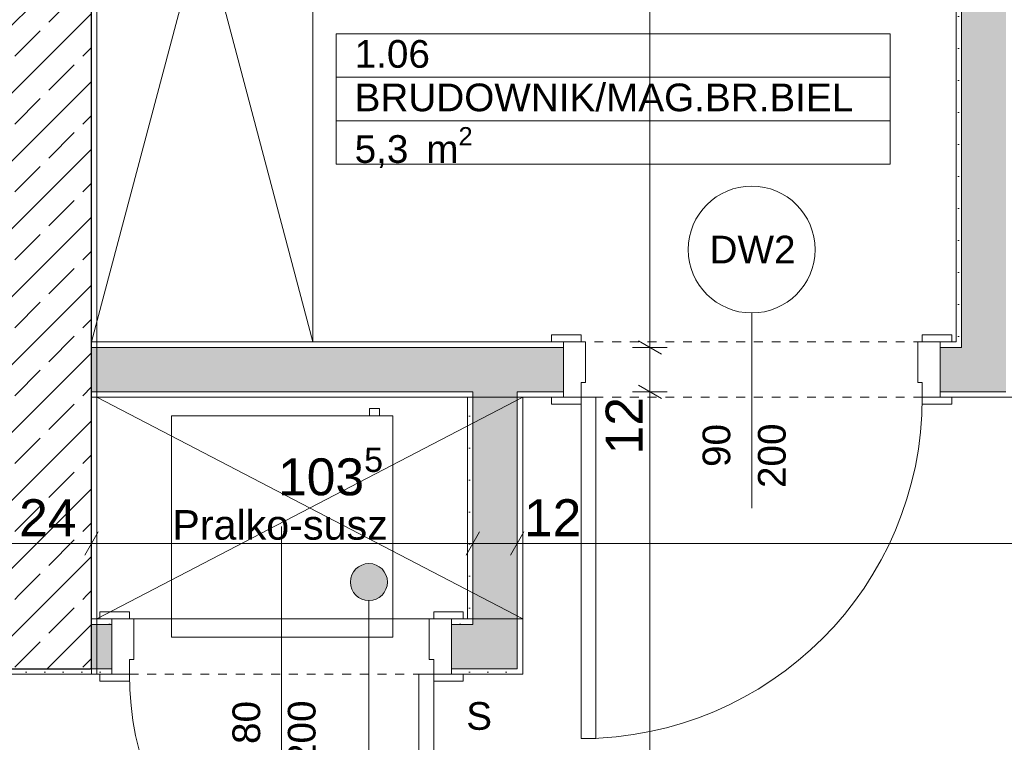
# Model space of a CAD drawing. Extents: x 100 to 2982, y 37 to 2050.
# Tile 82 of 135: x 1269 to 1536, y 1442 to 1637. Entities that reach past the tile are written whole.
import ezdxf
from ezdxf.xclip import XClip

# ---------------------------------------------------------------- set-up
doc = ezdxf.new("R2010")
doc.units = 0
doc.header["$MEASUREMENT"] = 0
doc.header["$XCLIPFRAME"] = 0
doc.linetypes.add('Przerywana', pattern=[24, 12, -12])
for name, color, linetype in [('210-A Pomieszczenia', 7, 'Continuous'), ('299-A Wymiary Opisy', 7, 'Continuous'), ('330-W Wyposażenie', 7, 'Continuous'), ('420-K Ściany', 7, 'Continuous'), ('820-G Rysunki Obrazki', 7, 'Continuous'), ('Drzwi ARCHICAD', 7, 'Continuous'), ('Nowe_330-W Wyposażenie', 7, 'Continuous'), ('Znaczniki drzwi ARCHICADa', 7, 'Continuous')]:
    doc.layers.add(name, color=color, linetype=linetype)
doc.styles.add('STYL_AUTOMATYCZNY_3', font='txt')
doc.styles.add('STYL_AUTOMATYCZNY_7', font='txt')
pattern_1 = [(0, (-18316.349, -206.5255), (0, 8.660254), [0, -5]), (0, (-18313.849, -202.195), (0, 8.660254), [0, -5])]
pattern_2 = [(45, (-18316.349, -206.526), (-9.192388, 9.192388), []), (45, (-18320.945, -201.929), (-9.192388, 9.192388), [9.75, -3.25])]

# ---------------------------------------------------------------- blocks, each defined once
blk = doc.blocks.new('Rysunek_1_1', base_point=(-18316.35, -206.53))
at = {"layer": '210-A Pomieszczenia', "linetype": 'Continuous', "lineweight": 13}
blk.add_hatch(color=1, dxfattribs=at).paths.add_polyline_path([(1358.96, 1484.98), (1359.34, 1483.07), (1360.42, 1481.45), (1362.04, 1480.36), (1363.96, 1479.98), (1365.87, 1480.36), (1367.49, 1481.45), (1368.57, 1483.07), (1368.96, 1484.98), (1368.57, 1486.9), (1367.49, 1488.52), (1365.87, 1489.6), (1363.96, 1489.98), (1362.04, 1489.6), (1360.42, 1488.52), (1359.34, 1486.9)])
at = {"layer": '420-K Ściany', "linetype": 'Continuous', "lineweight": 5}
h = blk.add_hatch(dxfattribs=at)
h.set_pattern_fill('Beton_zbrojony_0001', color=170, style=0, pattern_type=2)
h.set_pattern_definition(pattern_2)
h.paths.add_polyline_path([(1288.8, 1481.51), (1288.8, 1801.51), (1264.8, 1801.51), (1264.8, 1481.73), (1265.06, 1481.51)])
h = blk.add_hatch(dxfattribs=at)
h.set_pattern_fill('Tynk_0001', color=180, style=0, pattern_type=2)
h.set_pattern_definition(pattern_1)
h.paths.add_polyline_path([(1290.3, 1461.51), (1290.3, 1801.51), (1288.8, 1801.51), (1288.8, 1461.51)])
h = blk.add_hatch(dxfattribs=at)
h.set_pattern_fill('Tynk_0001', color=180, style=0, pattern_type=2)
h.set_pattern_definition(pattern_1)
h.paths.add_polyline_path([(1524.45, 1550.01), (1524.45, 1776.01), (1522.95, 1776.01), (1522.95, 1550.01)])
at = {"layer": '420-K Ściany', "linetype": 'Continuous', "lineweight": 13}
for points in [[(1524.45, 1776.01), (1524.45, 1548.51), (1536.45, 1548.51), (1536.45, 1776.01)], [(1392.13, 1548.51), (1288.8, 1548.51), (1288.8, 1536.51), (1392.13, 1536.51)], [(1404.13, 1548.51), (1392.13, 1548.51), (1392.13, 1536.51), (1404.13, 1536.51)], [(1404.13, 1536.51), (1416.63, 1536.51), (1416.63, 1548.51), (1404.13, 1548.51)], [(1518.63, 1536.51), (1522.95, 1536.51), (1522.95, 1548.51), (1518.63, 1548.51)], [(1522.95, 1548.51), (1522.95, 1536.51), (1524.45, 1536.51), (1524.45, 1548.51)], [(1536.45, 1548.51), (1524.45, 1536.51), (1536.45, 1536.51)], [(1536.45, 1548.51), (1524.45, 1548.51), (1524.45, 1536.51)], [(1404.13, 1536.51), (1392.13, 1536.51), (1392.13, 1535.01), (1404.13, 1535.01)], [(1404.13, 1473.51), (1404.13, 1535.01), (1392.13, 1535.01), (1392.13, 1473.51)], [(1288.8, 1473.51), (1288.8, 1461.51), (1294.3, 1461.51), (1294.3, 1473.51)], [(1386.3, 1473.51), (1386.3, 1461.51), (1392.13, 1461.51), (1392.13, 1473.51)], [(1392.13, 1473.51), (1404.13, 1461.51), (1404.13, 1473.51)], [(1392.13, 1461.51), (1404.13, 1461.51), (1392.13, 1473.51)]]:
    blk.add_hatch(color=62, dxfattribs=at).paths.add_polyline_path(points)
at = {"layer": '420-K Ściany', "linetype": 'Continuous', "lineweight": 5}
h = blk.add_hatch(dxfattribs=at)
h.set_pattern_fill('Tynk_0001', color=180, style=0, pattern_type=2)
h.set_pattern_definition(pattern_1)
h.paths.add_polyline_path([(1288.8, 1550.01), (1288.8, 1548.51), (1416.63, 1548.51), (1416.63, 1550.01)])
h = blk.add_hatch(dxfattribs=at)
h.set_pattern_fill('Tynk_0001', color=180, style=0, pattern_type=2)
h.set_pattern_definition(pattern_1)
h.paths.add_polyline_path([(1518.63, 1550.01), (1518.63, 1548.51), (1522.95, 1548.51), (1522.95, 1550.01)])
h = blk.add_hatch(dxfattribs=at)
h.set_pattern_fill('Tynk_0001', color=180, style=0, pattern_type=2)
h.set_pattern_definition(pattern_1)
h.paths.add_polyline_path([(1522.95, 1550.01), (1522.95, 1548.51), (1524.45, 1548.51), (1524.45, 1550.01)])
h = blk.add_hatch(dxfattribs=at)
h.set_pattern_fill('Tynk_0001', color=180, style=0, pattern_type=2)
h.set_pattern_definition(pattern_1)
h.paths.add_polyline_path([(1390.63, 1536.51), (1288.8, 1536.51), (1288.8, 1535.01), (1390.63, 1535.01)])
h = blk.add_hatch(dxfattribs=at)
h.set_pattern_fill('Tynk_0001', color=180, style=0, pattern_type=2)
h.set_pattern_definition(pattern_1)
h.paths.add_polyline_path([(1392.13, 1536.51), (1390.63, 1536.51), (1390.63, 1535.01), (1392.13, 1535.01)])
h = blk.add_hatch(dxfattribs=at)
h.set_pattern_fill('Tynk_0001', color=180, style=0, pattern_type=2)
h.set_pattern_definition(pattern_1)
h.paths.add_polyline_path([(1405.63, 1536.51), (1404.13, 1536.51), (1404.13, 1535.01), (1405.63, 1535.01)])
h = blk.add_hatch(dxfattribs=at)
h.set_pattern_fill('Tynk_0001', color=180, style=0, pattern_type=2)
h.set_pattern_definition(pattern_1)
h.paths.add_polyline_path([(1416.63, 1536.51), (1405.63, 1536.51), (1405.63, 1535.01), (1416.63, 1535.01)])
h = blk.add_hatch(dxfattribs=at)
h.set_pattern_fill('Tynk_0001', color=180, style=0, pattern_type=2)
h.set_pattern_definition(pattern_1)
h.paths.add_polyline_path([(1522.95, 1536.51), (1518.63, 1536.51), (1518.63, 1535.01), (1522.95, 1535.01)])
h = blk.add_hatch(dxfattribs=at)
h.set_pattern_fill('Tynk_0001', color=180, style=0, pattern_type=2)
h.set_pattern_definition(pattern_1)
h.paths.add_polyline_path([(1522.95, 1535.01), (1524.45, 1535.01), (1524.45, 1536.51)])
h = blk.add_hatch(dxfattribs=at)
h.set_pattern_fill('Tynk_0001', color=180, style=0, pattern_type=2)
h.set_pattern_definition(pattern_1)
h.paths.add_polyline_path([(1524.45, 1536.51), (1522.95, 1536.51), (1522.95, 1535.01)])
h = blk.add_hatch(dxfattribs=at)
h.set_pattern_fill('Tynk_0001', color=180, style=0, pattern_type=2)
h.set_pattern_definition(pattern_1)
h.paths.add_polyline_path([(1548.95, 1536.51), (1524.45, 1536.51), (1524.45, 1535.01), (1548.95, 1535.01)])
h = blk.add_hatch(dxfattribs=at)
h.set_pattern_fill('Tynk_0001', color=180, style=0, pattern_type=2)
h.set_pattern_definition(pattern_1)
h.paths.add_polyline_path([(1392.13, 1475.01), (1392.13, 1535.01), (1390.63, 1535.01), (1390.63, 1475.01)])
h = blk.add_hatch(dxfattribs=at)
h.set_pattern_fill('Tynk_0001', color=180, style=0, pattern_type=2)
h.set_pattern_definition(pattern_1)
h.paths.add_polyline_path([(1405.63, 1535.01), (1404.13, 1535.01), (1404.13, 1461.51), (1405.63, 1461.51)])
h = blk.add_hatch(dxfattribs=at)
h.set_pattern_fill('Beton_zbrojony_0001', color=170, style=0, pattern_type=2)
h.set_pattern_definition(pattern_2)
h.paths.add_polyline_path([(1264.8, 1461.51), (1288.54, 1461.51), (1265.06, 1481.51), (1264.8, 1481.51)])
h = blk.add_hatch(dxfattribs=at)
h.set_pattern_fill('Beton_zbrojony_0001', color=170, style=0, pattern_type=2)
h.set_pattern_definition(pattern_2)
h.paths.add_polyline_path([(1265.06, 1481.51), (1288.54, 1461.51), (1288.8, 1461.51), (1288.8, 1481.51)])
h = blk.add_hatch(dxfattribs=at)
h.set_pattern_fill('Tynk_0001', color=180, style=0, pattern_type=2)
h.set_pattern_definition(pattern_1)
h.paths.add_polyline_path([(1288.8, 1475.01), (1288.8, 1473.51), (1294.3, 1473.51), (1294.3, 1475.01)])
h = blk.add_hatch(dxfattribs=at)
h.set_pattern_fill('Tynk_0001', color=180, style=0, pattern_type=2)
h.set_pattern_definition(pattern_1)
h.paths.add_polyline_path([(1386.3, 1475.01), (1386.3, 1473.51), (1390.63, 1473.51), (1390.63, 1475.01)])
h = blk.add_hatch(dxfattribs=at)
h.set_pattern_fill('Tynk_0001', color=180, style=0, pattern_type=2)
h.set_pattern_definition(pattern_1)
h.paths.add_polyline_path([(1390.63, 1475.01), (1392.13, 1473.51), (1392.13, 1475.01)])
h = blk.add_hatch(dxfattribs=at)
h.set_pattern_fill('Tynk_0001', color=180, style=0, pattern_type=2)
h.set_pattern_definition(pattern_1)
h.paths.add_polyline_path([(1390.63, 1473.51), (1392.13, 1473.51), (1390.63, 1475.01)])
h = blk.add_hatch(dxfattribs=at)
h.set_pattern_fill('Tynk_0001', color=180, style=0, pattern_type=2)
h.set_pattern_definition(pattern_1)
h.paths.add_polyline_path([(1252.3, 1460.01), (1288.8, 1460.01), (1288.8, 1461.29), (1288.54, 1461.51), (1252.3, 1461.51)])
h = blk.add_hatch(dxfattribs=at)
h.set_pattern_fill('Tynk_0001', color=180, style=0, pattern_type=2)
h.set_pattern_definition(pattern_1)
h.paths.add_polyline_path([(1288.54, 1461.51), (1288.8, 1461.29), (1288.8, 1461.51)])
h = blk.add_hatch(dxfattribs=at)
h.set_pattern_fill('Tynk_0001', color=180, style=0, pattern_type=2)
h.set_pattern_definition(pattern_1)
h.paths.add_polyline_path([(1288.8, 1461.29), (1290.3, 1460.01), (1290.3, 1461.51), (1288.8, 1461.51)])
h = blk.add_hatch(dxfattribs=at)
h.set_pattern_fill('Tynk_0001', color=180, style=0, pattern_type=2)
h.set_pattern_definition(pattern_1)
h.paths.add_polyline_path([(1294.3, 1461.51), (1288.8, 1461.51), (1288.8, 1460.01), (1294.3, 1460.01)])
h = blk.add_hatch(dxfattribs=at)
h.set_pattern_fill('Tynk_0001', color=180, style=0, pattern_type=2)
h.set_pattern_definition(pattern_1)
h.paths.add_polyline_path([(1386.3, 1460.01), (1404.13, 1460.01), (1404.13, 1461.51), (1386.3, 1461.51)])
h = blk.add_hatch(dxfattribs=at)
h.set_pattern_fill('Tynk_0001', color=180, style=0, pattern_type=2)
h.set_pattern_definition(pattern_1)
h.paths.add_polyline_path([(1405.63, 1461.51), (1404.13, 1461.51), (1405.63, 1460.01)])
h = blk.add_hatch(dxfattribs=at)
h.set_pattern_fill('Tynk_0001', color=180, style=0, pattern_type=2)
h.set_pattern_definition(pattern_1)
h.paths.add_polyline_path([(1404.13, 1461.51), (1404.13, 1460.01), (1405.63, 1460.01)])
h = blk.add_hatch(dxfattribs=at)
h.set_pattern_fill('Tynk_0001', color=180, style=0, pattern_type=2)
h.set_pattern_definition(pattern_1)
h.paths.add_polyline_path([(1288.8, 1461.29), (1288.8, 1460.01), (1290.3, 1460.01)])
at = {"layer": '210-A Pomieszczenia', "color": 6, "linetype": 'Continuous', "lineweight": 13, "ltscale": 0.2}
for p, q in [((1355.08, 1633.46), (1505.08, 1633.46)), ((1355.08, 1621.67), (1355.08, 1633.46)), ((1505.08, 1633.46), (1505.08, 1621.67)), ((1505.08, 1621.67), (1355.08, 1621.67)), ((1355.08, 1621.67), (1505.08, 1621.67)), ((1355.08, 1609.89), (1355.08, 1621.67)), ((1505.08, 1621.67), (1505.08, 1609.89)), ((1505.08, 1609.89), (1355.08, 1609.89)), ((1355.08, 1609.89), (1505.08, 1609.89)), ((1355.08, 1598.1), (1355.08, 1609.89)), ((1505.08, 1609.89), (1505.08, 1598.1)), ((1505.08, 1598.1), (1355.08, 1598.1)), ((1363.96, 1405.68), (1363.96, 1479.98))]:
    blk.add_line(p, q, dxfattribs=at)
at = {"layer": '210-A Pomieszczenia', "color": 1, "linetype": 'Continuous', "lineweight": 13, "ltscale": 0.2}
blk.add_circle((1363.96, 1484.98), 5, dxfattribs=at)
at = {"layer": '299-A Wymiary Opisy', "color": 85, "linetype": 'Continuous', "lineweight": 13, "ltscale": 0.2}
for p, q in [((1440.06, 1548.51), (1440.06, 1777.51)), ((1444.74, 1548.51), (1435.37, 1548.51)), ((1440.06, 1536.51), (1440.06, 1548.51)), ((1444.74, 1536.51), (1435.37, 1536.51)), ((1440.06, 1204.51), (1440.06, 1536.51)), ((1288.8, 1490.72), (1288.8, 1500.09)), ((1392.13, 1490.72), (1392.13, 1500.09)), ((1404.13, 1490.72), (1404.13, 1500.09)), ((1264.8, 1495.4), (1288.8, 1495.4)), ((1288.8, 1495.4), (1392.13, 1495.4)), ((1392.13, 1495.4), (1404.13, 1495.4)), ((1404.13, 1495.4), (1724.34, 1495.4))]:
    blk.add_line(p, q, dxfattribs=at)
at = {"layer": '299-A Wymiary Opisy', "color": 45, "linetype": 'Continuous', "lineweight": 15, "ltscale": 0.2}
for p, q in [((1436.93, 1550.31), (1443.18, 1546.7)), ((1436.93, 1538.31), (1443.18, 1534.7)), ((1290.61, 1498.53), (1287, 1492.28)), ((1393.93, 1498.53), (1390.32, 1492.28)), ((1405.93, 1498.53), (1402.32, 1492.28))]:
    blk.add_line(p, q, dxfattribs=at)
at = {"layer": '330-W Wyposażenie', "color": 4, "linetype": 'Continuous', "lineweight": 13, "ltscale": 0.2, "flags": 128}
for points in [[(1366.81, 1530.01), (1364.11, 1530.01), (1364.11, 1532.01), (1366.81, 1532.01)], [(1366.81, 1530.01), (1364.11, 1530.01), (1364.11, 1532.01), (1366.81, 1532.01)], [(1370.46, 1530.01), (1370.46, 1470.01), (1310.46, 1470.01), (1310.46, 1530.01)]]:
    blk.add_lwpolyline(points, close=True, dxfattribs=at)
at = {"layer": '420-K Ściany', "color": 27, "linetype": 'Continuous', "lineweight": 25, "ltscale": 0.2}
for p, q in [((1288.8, 1481.51), (1288.8, 1801.51)), ((1288.8, 1461.51), (1288.8, 1481.51)), ((1264.8, 1461.51), (1288.54, 1461.51)), ((1264.8, 1461.51), (1288.54, 1461.51)), ((1288.8, 1461.51), (1288.54, 1461.51)), ((1288.8, 1461.51), (1288.54, 1461.51))]:
    blk.add_line(p, q, dxfattribs=at)
at = {"layer": '420-K Ściany', "color": 67, "linetype": 'Continuous', "lineweight": 13, "ltscale": 0.2}
for p, q in [((1524.45, 1776.01), (1524.45, 1548.51)), ((1392.13, 1548.51), (1288.8, 1548.51)), ((1404.13, 1548.51), (1392.13, 1548.51)), ((1416.63, 1548.51), (1404.13, 1548.51)), ((1522.95, 1548.51), (1518.63, 1548.51)), ((1524.45, 1548.51), (1522.95, 1548.51)), ((1524.45, 1548.51), (1522.95, 1548.51)), ((1288.8, 1536.51), (1392.13, 1536.51)), ((1392.13, 1536.51), (1392.13, 1535.01)), ((1392.13, 1536.51), (1392.13, 1535.01)), ((1404.13, 1535.01), (1404.13, 1536.51)), ((1404.13, 1536.51), (1416.63, 1536.51)), ((1404.13, 1535.01), (1404.13, 1536.51)), ((1518.63, 1536.51), (1522.95, 1536.51)), ((1522.95, 1536.51), (1524.45, 1536.51)), ((1522.95, 1536.51), (1524.45, 1536.51)), ((1524.45, 1536.51), (1536.45, 1536.51)), ((1392.13, 1535.01), (1392.13, 1475.01)), ((1404.13, 1473.51), (1404.13, 1535.01)), ((1392.13, 1473.51), (1392.13, 1475.01)), ((1392.13, 1473.51), (1392.13, 1475.01)), ((1294.3, 1473.51), (1288.8, 1473.51)), ((1392.13, 1473.51), (1386.3, 1473.51)), ((1404.13, 1461.51), (1404.13, 1473.51)), ((1404.13, 1461.51), (1404.13, 1473.51)), ((1288.8, 1461.51), (1294.3, 1461.51)), ((1386.3, 1461.51), (1392.13, 1461.51)), ((1392.13, 1461.51), (1404.13, 1461.51))]:
    blk.add_line(p, q, dxfattribs=at)
at = {"layer": '420-K Ściany', "color": 47, "linetype": 'Continuous', "lineweight": 15, "ltscale": 0.2}
for p, q in [((1416.63, 1550.01), (1413.43, 1550.01)), ((1416.63, 1548.51), (1416.63, 1550.01)), ((1518.63, 1550.01), (1521.83, 1550.01)), ((1518.63, 1548.51), (1518.63, 1550.01)), ((1416.63, 1536.51), (1416.63, 1548.51)), ((1518.63, 1536.51), (1518.63, 1548.51)), ((1416.63, 1535.01), (1416.63, 1536.51)), ((1518.63, 1535.01), (1518.63, 1536.51)), ((1416.63, 1535.01), (1413.43, 1535.01)), ((1518.63, 1535.01), (1521.83, 1535.01)), ((1294.3, 1475.01), (1291.1, 1475.01)), ((1294.3, 1473.51), (1294.3, 1475.01)), ((1386.3, 1475.01), (1389.5, 1475.01)), ((1386.3, 1473.51), (1386.3, 1475.01)), ((1294.3, 1461.51), (1294.3, 1473.51)), ((1386.3, 1461.51), (1386.3, 1473.51)), ((1294.3, 1460.01), (1294.3, 1461.51)), ((1386.3, 1460.01), (1386.3, 1461.51)), ((1294.3, 1460.01), (1291.1, 1460.01)), ((1386.3, 1460.01), (1389.5, 1460.01))]:
    blk.add_line(p, q, dxfattribs=at)
at = {"layer": '420-K Ściany', "color": 47, "linetype": 'Continuous', "lineweight": 15, "ltscale": 0.2, "flags": 128}
for points in [[(1290.3, 1460.01), (1290.3, 1801.51)], [(1522.95, 1776.01), (1522.95, 1550.01)], [(1416.63, 1550.01), (1288.8, 1550.01)], [(1288.8, 1550.01), (1288.8, 1535.01)], [(1522.95, 1550.01), (1518.63, 1550.01)], [(1288.8, 1535.01), (1390.63, 1535.01)], [(1390.63, 1535.01), (1390.63, 1475.01)], [(1405.63, 1535.01), (1416.63, 1535.01)], [(1405.63, 1461.51), (1405.63, 1535.01)], [(1518.63, 1535.01), (1522.95, 1535.01)], [(1522.95, 1535.01), (1548.95, 1535.01)], [(1294.3, 1475.01), (1288.8, 1475.01)], [(1288.8, 1473.51), (1288.8, 1475.01)], [(1390.63, 1475.01), (1386.3, 1475.01)], [(1288.8, 1461.51), (1288.8, 1473.51)], [(1288.8, 1460.01), (1288.8, 1461.51)], [(1405.63, 1460.01), (1405.63, 1461.51)], [(1252.3, 1460.01), (1288.8, 1460.01)], [(1290.3, 1460.01), (1288.8, 1460.01)], [(1288.8, 1460.01), (1294.3, 1460.01)], [(1386.3, 1460.01), (1405.63, 1460.01)]]:
    blk.add_lwpolyline(points, dxfattribs=at)
at = {"layer": 'Drzwi ARCHICAD', "color": 3, "linetype": 'Continuous', "lineweight": 13, "ltscale": 0.2}
for p, q in [((1413.43, 1550.01), (1413.43, 1551.91)), ((1413.43, 1551.91), (1421.43, 1551.91)), ((1421.43, 1550.01), (1413.43, 1550.01)), ((1421.43, 1551.91), (1421.43, 1550.01)), ((1513.83, 1551.91), (1521.83, 1551.91)), ((1513.83, 1550.01), (1513.83, 1551.91)), ((1521.83, 1550.01), (1513.83, 1550.01)), ((1521.83, 1551.91), (1521.83, 1550.01)), ((1413.43, 1533.11), (1413.43, 1535.01)), ((1413.43, 1535.01), (1421.43, 1535.01)), ((1421.43, 1535.01), (1421.43, 1533.11)), ((1421.43, 1442.61), (1421.43, 1535.01)), ((1421.43, 1535.01), (1425.43, 1535.01)), ((1425.43, 1535.01), (1425.43, 1442.61)), ((1513.83, 1535.01), (1521.83, 1535.01)), ((1513.83, 1533.11), (1513.83, 1535.01)), ((1521.83, 1535.01), (1521.83, 1533.11)), ((1421.43, 1533.11), (1413.43, 1533.11)), ((1521.83, 1533.11), (1513.83, 1533.11)), ((1299.1, 1476.91), (1291.1, 1476.91)), ((1291.1, 1476.91), (1291.1, 1475.01)), ((1291.1, 1475.01), (1299.1, 1475.01)), ((1299.1, 1475.01), (1299.1, 1476.91)), ((1389.5, 1476.91), (1381.5, 1476.91)), ((1381.5, 1476.91), (1381.5, 1475.01)), ((1381.5, 1475.01), (1389.5, 1475.01)), ((1389.5, 1475.01), (1389.5, 1476.91)), ((1299.1, 1460.01), (1291.1, 1460.01)), ((1291.1, 1460.01), (1291.1, 1458.11)), ((1299.1, 1458.11), (1299.1, 1460.01)), ((1381.5, 1460.01), (1377.5, 1460.01)), ((1377.5, 1460.01), (1377.5, 1377.61)), ((1389.5, 1460.01), (1381.5, 1460.01)), ((1381.5, 1460.01), (1381.5, 1458.11)), ((1381.5, 1377.61), (1381.5, 1460.01)), ((1389.5, 1458.11), (1389.5, 1460.01)), ((1291.1, 1458.11), (1299.1, 1458.11)), ((1381.5, 1458.11), (1389.5, 1458.11)), ((1425.43, 1442.61), (1421.43, 1442.61))]:
    blk.add_line(p, q, dxfattribs=at)
at = {"layer": 'Drzwi ARCHICAD', "color": 47, "linetype": 'Continuous', "lineweight": 15, "ltscale": 0.2}
for p, q in [((1416.63, 1550.01), (1413.43, 1550.01)), ((1416.63, 1550.01), (1413.43, 1550.01)), ((1416.63, 1548.51), (1416.63, 1550.01)), ((1416.63, 1548.51), (1416.63, 1550.01)), ((1518.63, 1548.51), (1518.63, 1550.01)), ((1518.63, 1548.51), (1518.63, 1550.01)), ((1518.63, 1550.01), (1521.83, 1550.01)), ((1518.63, 1550.01), (1521.83, 1550.01)), ((1416.63, 1536.51), (1416.63, 1548.51)), ((1416.63, 1536.51), (1416.63, 1548.51)), ((1518.63, 1536.51), (1518.63, 1548.51)), ((1518.63, 1536.51), (1518.63, 1548.51)), ((1416.63, 1535.01), (1416.63, 1536.51)), ((1416.63, 1535.01), (1416.63, 1536.51)), ((1518.63, 1535.01), (1518.63, 1536.51)), ((1518.63, 1535.01), (1518.63, 1536.51)), ((1416.63, 1535.01), (1413.43, 1535.01)), ((1416.63, 1535.01), (1413.43, 1535.01)), ((1518.63, 1535.01), (1521.83, 1535.01)), ((1518.63, 1535.01), (1521.83, 1535.01)), ((1294.3, 1475.01), (1291.1, 1475.01)), ((1294.3, 1475.01), (1291.1, 1475.01)), ((1294.3, 1473.51), (1294.3, 1475.01)), ((1294.3, 1473.51), (1294.3, 1475.01)), ((1386.3, 1473.51), (1386.3, 1475.01)), ((1386.3, 1473.51), (1386.3, 1475.01)), ((1386.3, 1475.01), (1389.5, 1475.01)), ((1386.3, 1475.01), (1389.5, 1475.01)), ((1294.3, 1461.51), (1294.3, 1473.51)), ((1294.3, 1461.51), (1294.3, 1473.51)), ((1386.3, 1461.51), (1386.3, 1473.51)), ((1386.3, 1461.51), (1386.3, 1473.51)), ((1294.3, 1460.01), (1294.3, 1461.51)), ((1294.3, 1460.01), (1294.3, 1461.51)), ((1386.3, 1460.01), (1386.3, 1461.51)), ((1386.3, 1460.01), (1386.3, 1461.51)), ((1294.3, 1460.01), (1291.1, 1460.01)), ((1294.3, 1460.01), (1291.1, 1460.01)), ((1386.3, 1460.01), (1389.5, 1460.01)), ((1386.3, 1460.01), (1389.5, 1460.01))]:
    blk.add_line(p, q, dxfattribs=at)
at = {"layer": 'Drzwi ARCHICAD', "color": 3, "linetype": 'Przerywana', "lineweight": 13, "ltscale": 0.2}
for p, q in [((1518.63, 1550.01), (1416.63, 1550.01)), ((1518.63, 1535.01), (1416.63, 1535.01)), ((1294.3, 1475.01), (1386.3, 1475.01)), ((1294.3, 1460.01), (1386.3, 1460.01))]:
    blk.add_line(p, q, dxfattribs=at)
at = {"layer": 'Drzwi ARCHICAD', "color": 23, "linetype": 'Continuous', "lineweight": 15, "ltscale": 0.2}
for p, q in [((1416.63, 1550.01), (1416.63, 1535.01)), ((1422.63, 1550.01), (1416.63, 1550.01)), ((1422.63, 1539.01), (1422.63, 1550.01)), ((1512.63, 1550.01), (1512.63, 1539.01)), ((1518.63, 1550.01), (1512.63, 1550.01)), ((1518.63, 1535.01), (1518.63, 1550.01)), ((1421.43, 1535.01), (1421.43, 1539.01)), ((1421.43, 1539.01), (1422.63, 1539.01)), ((1512.63, 1539.01), (1513.83, 1539.01)), ((1513.83, 1539.01), (1513.83, 1535.01)), ((1416.63, 1535.01), (1421.43, 1535.01)), ((1513.83, 1535.01), (1518.63, 1535.01)), ((1294.3, 1460.01), (1294.3, 1475.01)), ((1294.3, 1475.01), (1300.3, 1475.01)), ((1300.3, 1475.01), (1300.3, 1464.01)), ((1380.3, 1464.01), (1380.3, 1475.01)), ((1380.3, 1475.01), (1386.3, 1475.01)), ((1386.3, 1475.01), (1386.3, 1460.01)), ((1300.3, 1464.01), (1299.1, 1464.01)), ((1299.1, 1464.01), (1299.1, 1460.01)), ((1381.5, 1464.01), (1380.3, 1464.01)), ((1381.5, 1460.01), (1381.5, 1464.01)), ((1299.1, 1460.01), (1294.3, 1460.01)), ((1386.3, 1460.01), (1381.5, 1460.01))]:
    blk.add_line(p, q, dxfattribs=at)
at = {"layer": 'Drzwi ARCHICAD', "color": 3, "linetype": 'Continuous', "lineweight": 13, "ltscale": 0.2}
for centre, radius, start, end in [((1421.43, 1535.01), 92.4, 270, 0), ((1381.5, 1460.01), 82.4, 180, 270)]:
    blk.add_arc(centre, radius, start, end, dxfattribs=at)
at = {"layer": 'Nowe_330-W Wyposażenie', "color": 4, "linetype": 'Continuous', "lineweight": 13, "ltscale": 0.2}
for p, q in [((1348.8, 1550.01), (1288.8, 1776.01)), ((1348.8, 1776.01), (1288.8, 1550.01)), ((1290.3, 1475.01), (1405.63, 1535.01)), ((1405.63, 1475.01), (1290.3, 1535.01))]:
    blk.add_line(p, q, dxfattribs=at)
at = {"layer": 'Nowe_330-W Wyposażenie', "color": 4, "linetype": 'Continuous', "lineweight": 13, "ltscale": 0.2, "flags": 128}
for points in [[(1348.8, 1776.01), (1348.8, 1550.01), (1288.8, 1550.01), (1288.8, 1776.01)], [(1405.63, 1475.01), (1290.3, 1475.01), (1290.3, 1535.01), (1405.63, 1535.01)]]:
    blk.add_lwpolyline(points, close=True, dxfattribs=at)
at = {"layer": 'Znaczniki drzwi ARCHICADa', "color": 45, "linetype": 'Continuous', "lineweight": 15, "ltscale": 0.2}
for p, q in [((1467.63, 1557.83), (1467.63, 1505.01)), ((1340.3, 1500.01), (1340.3, 1430.01))]:
    blk.add_line(p, q, dxfattribs=at)
at = {"layer": 'Znaczniki drzwi ARCHICADa', "color": 2, "linetype": 'Continuous', "lineweight": 13, "ltscale": 0.2, "flags": 128}
blk.add_lwpolyline([(1484.8, 1575.01, 1), (1450.45, 1575.01, 1)], format="xyb", close=True, dxfattribs=at)
at = {"layer": '210-A Pomieszczenia', "color": 6, "linetype": 'Continuous', "lineweight": 13, "char_height": 7.5, "attachment_point": 1}
for s, insert, style in [('\\A1;{\\pql;\\pt0,25;\\fArial|b0|i0|c238|p38;1.06\\fArial|b0|i0|c238|p38;\\A1{\\H.66x;\\S^  ;}\\fArial|b0|i0|c238|p38;\\fArial|b0|i0|c238|p38;\\A1{\\H.66x;\\S^  ;}}', (1360.08, 1631.74), 'STYL_AUTOMATYCZNY_3'), ('\\A1;{\\pql;\\pt0,230;\\fArial|b0|i0|c0|p38;BRUDOWNIK/MAG.BR.BIEL\\fArial|b0|i0|c0|p38;\\A1{\\H.66x;\\S^  ;}\\fArial|b0|i0|c0|p38;\\fArial|b0|i0|c0|p38;\\A1{\\H.66x;\\S^  ;}}', (1360.08, 1619.96), 'STYL_AUTOMATYCZNY_7'), ('\\A1;{\\pql;\\pt0,25;\\fArial|b0|i0|c238|p38;5,3\\fArial|b0|i0|c238|p38;\\A1{\\H.66x;\\S^  ;}\\fArial|b0|i0|c238|p38; m\\fArial|b0|i0|c238|p38;\\A1{\\H.66x;\\S2^  ;}}', (1360.08, 1608.17), 'STYL_AUTOMATYCZNY_3')]:
    blk.add_mtext(s, dxfattribs=dict(at, insert=insert, style=style))
at = {"layer": '299-A Wymiary Opisy', "color": 46, "linetype": 'Continuous', "lineweight": 15, "insert": (1339.34, 1505.55), "char_height": 10, "attachment_point": 7, "style": 'STYL_AUTOMATYCZNY_3'}
blk.add_mtext('\\A1;{\\pql;\\fArial|b0|i0|c238|p38;103\\fArial|b0|i0|c238|p38;\\A1{\\H.66x;\\S5^  ;}}', dxfattribs=at)
at = {"layer": '299-A Wymiary Opisy', "color": 46, "linetype": 'Continuous', "lineweight": 15, "insert": (1438.06, 1519.53), "char_height": 10, "width": 15.1772, "attachment_point": 7, "rotation": 90, "style": 'STYL_AUTOMATYCZNY_7'}
blk.add_mtext('\\A1;{\\pql;\\fArial|b0|i0|c0|p38;12}', dxfattribs=at)
at = {"layer": '299-A Wymiary Opisy', "color": 46, "linetype": 'Continuous', "lineweight": 15, "char_height": 10, "width": 15.1772, "attachment_point": 7, "style": 'STYL_AUTOMATYCZNY_7'}
for s, insert in [('\\A1;{\\pql;\\fArial|b0|i0|c0|p38;24}', (1269.21, 1497.4)), ('\\A1;{\\pql;\\fArial|b0|i0|c0|p38;12}', (1405.93, 1497.4))]:
    blk.add_mtext(s, dxfattribs=dict(at, insert=insert))
at = {"layer": '330-W Wyposażenie', "color": 86, "linetype": 'Continuous', "lineweight": 13, "insert": (1369.06, 1500.4), "char_height": 8, "attachment_point": 6, "style": 'STYL_AUTOMATYCZNY_3'}
blk.add_mtext('\\A1;{\\pqr;\\fArial|b0|i0|c238|p38;Pralko-susz}', dxfattribs=at)
at = {"layer": 'Znaczniki drzwi ARCHICADa', "color": 7, "linetype": 'Continuous', "lineweight": 13, "char_height": 7.5, "attachment_point": 7, "style": 'STYL_AUTOMATYCZNY_3'}
for s, insert in [('\\A1;{\\pql;\\pt0;\\fArial|b0|i0|c238|p38;DW2\\fArial|b0|i0|c238|p38;\\fArial|b0|i0|c238|p38;\\fArial|b0|i0|c238|p38;}', (1456.21, 1571.26)), ('\\A1;{\\pql;\\pt0;\\fArial|b0|i0|c238|p38;S\\fArial|b0|i0|c238|p38;\\fArial|b0|i0|c238|p38;\\fArial|b0|i0|c238|p38;}', (1390.3, 1444.86))]:
    blk.add_mtext(s, dxfattribs=dict(at, insert=insert))
at = {"layer": 'Znaczniki drzwi ARCHICADa', "color": 7, "linetype": 'Continuous', "lineweight": 13, "char_height": 7.5, "attachment_point": 7, "rotation": 90, "style": 'STYL_AUTOMATYCZNY_3'}
for s, insert in [('\\A1;{\\pql;\\pt0;\\fArial|b0|i0|c238|p38;90\\fArial|b0|i0|c238|p38;\\A1{\\H.66x;\\S^  ;}\\fArial|b0|i0|c238|p38;\\fArial|b0|i0|c238|p38;}', (1464, 1516.13)), ('\\A1;{\\pql;\\pt0;\\fArial|b0|i0|c238|p38;200\\fArial|b0|i0|c238|p38;\\A1{\\H.66x;\\S^  ;}\\fArial|b0|i0|c238|p38;\\fArial|b0|i0|c238|p38;}', (1479, 1510.43)), ('\\A1;{\\pql;\\pt0;\\fArial|b0|i0|c238|p38;80\\fArial|b0|i0|c238|p38;\\A1{\\H.66x;\\S^  ;}\\fArial|b0|i0|c238|p38;\\fArial|b0|i0|c238|p38;}', (1336.68, 1441.13)), ('\\A1;{\\pql;\\pt0;\\fArial|b0|i0|c238|p38;200\\fArial|b0|i0|c238|p38;\\A1{\\H.66x;\\S^  ;}\\fArial|b0|i0|c238|p38;\\fArial|b0|i0|c238|p38;}', (1351.68, 1435.43))]:
    blk.add_mtext(s, dxfattribs=dict(at, insert=insert))

msp = doc.modelspace()

# ---------------------------------------------------------------- block references
at = {"layer": '820-G Rysunki Obrazki', "color": 65, "linetype": 'Continuous', "lineweight": 13, "ltscale": 0.2}
ref = msp.add_blockref('Rysunek_1_1', (-18316.35, -206.53), dxfattribs=at)
XClip(ref).set_block_clipping_path([(244.527027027, 76.8014120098), (2570.9054054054, 2022.1162324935)])

doc.saveas('drawing.dxf')
